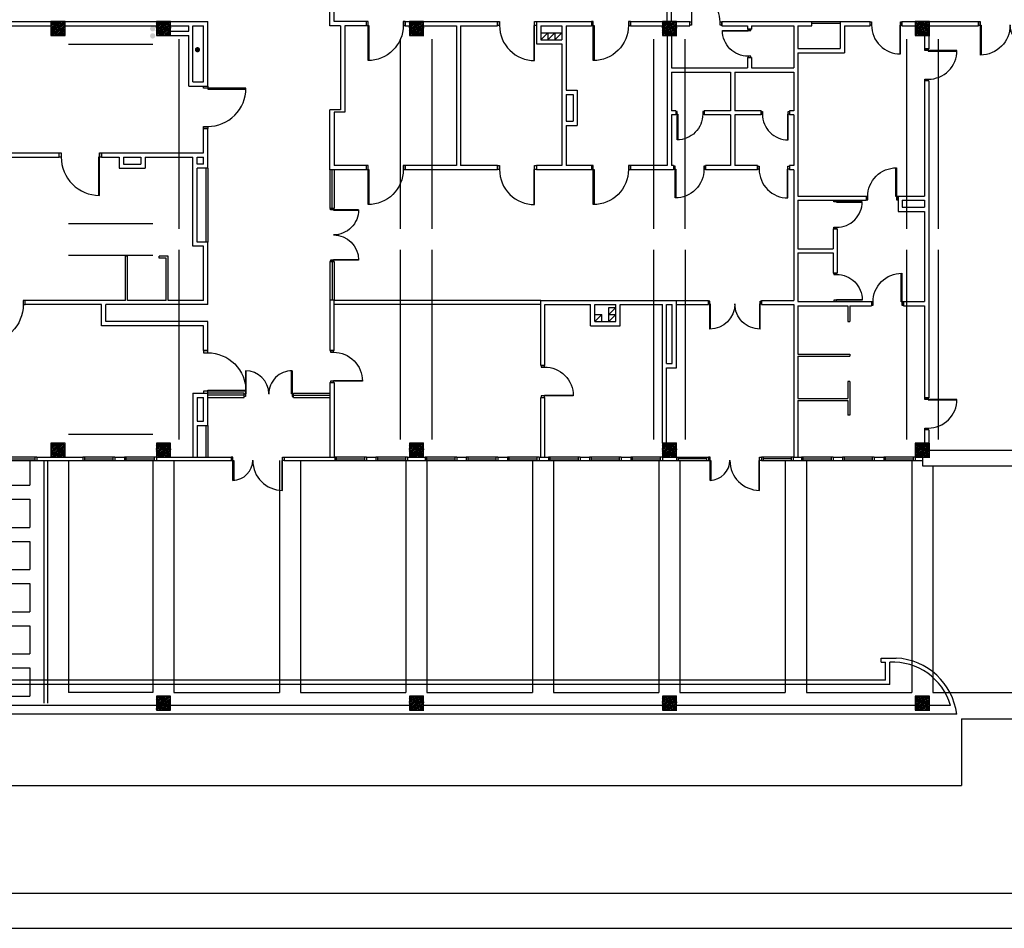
# Model space of a CAD drawing. Header units: millimetres. Extents: x 44889 to 52866, y -11417 to -4315.
# Tile 32 of 74: x 48862 to 50263, y -11417 to -10124. Entities that reach past the tile are written whole.
import ezdxf

# ---------------------------------------------------------------- set-up
doc = ezdxf.new("R2010")
doc.units = ezdxf.units.MM
for name, color, linetype in [('ARLES_ramka_wew', 10, 'Continuous'), ('ARLES_ramka_zew', 9, 'Continuous'), ('Podkład', 9, 'Continuous')]:
    doc.layers.add(name, color=color, linetype=linetype)
pattern_1 = [(45, (40292.793, -11388.0515), (0.841899, 3.08696304), [3.96875, -0.79375, 0, -0.79375])]

# ---------------------------------------------------------------- blocks, each defined once
blk = doc.blocks.new('drzwi1.2')
at = {"layer": 'Podkład'}
for p, q in [((14551.1, 6563), (14551.1, 6568.4)), ((14551.1, 6568.4), (14560.5, 6568.4)), ((14645.5, 6563), (14551.1, 6563)), ((14560.5, 6568.4), (14560.5, 6561.1)), ((14560.5, 6561.1), (14645.5, 6561.1)), ((14617.1, 6422.4), (14551.1, 6422.4)), ((14551.1, 6417.4), (14560.5, 6417.4)), ((14560.5, 6424.7), (14617, 6424.7)), ((14560.5, 6417.4), (14560.5, 6424.7))]:
    blk.add_line(p, q, dxfattribs=at)
for centre, radius, start, end in [((14560.5, 6563.7), 85, 270, 359.5423), ((14559, 6420.6), 58.1, 1.7987, 89.98)]:
    blk.add_arc(centre, radius, start, end, dxfattribs=at)
blk = doc.blocks.new('34TY')
at = {"layer": 'Podkład'}
blk.add_line((95.2, -109.5), (98.6, -113.1), dxfattribs=at)
at = {"layer": 'Podkład', "xscale": 0.9933774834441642, "yscale": 0.9933774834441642, "zscale": 0.9933774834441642, "rotation": 42.87014679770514}
blk.add_blockref('drzwi1.2', (-6158.1, -14619.4), dxfattribs=at)
blk = doc.blocks.new('d160')
at = {"layer": 'Podkład'}
for p, q in [((4.2, 80), (4.2, -4.2)), ((5.9, 4.2), (5.9, 80)), ((154.1, 4.2), (154.1, 80)), ((155.8, 80), (155.8, -4.2)), ((0, -4.2), (0, 4.2)), ((0, 4.2), (5.9, 4.2)), ((160, 4.2), (154.1, 4.2)), ((160, -4.2), (160, 4.2)), ((4.2, -4.2), (0, -4.2)), ((155.8, -4.2), (160, -4.2))]:
    blk.add_line(p, q, dxfattribs=at)
for centre, start, end in [((4.2, 4.2), 0, 90), ((155.8, 4.2), 89.9848, 180.0152)]:
    blk.add_arc(centre, 75.8, start, end, dxfattribs=at)

msp = doc.modelspace()

# ---------------------------------------------------------------- hatches: boundary and pattern name
at = {"layer": 'Podkład'}
h = msp.add_hatch(dxfattribs=at)
h.set_pattern_fill('ANSI36', color=256, scale=0.5, style=0)
h.set_pattern_definition([(45, (40457.793, -11388.0515), (0.841899, 3.08696304), [3.96875, -0.79375, 0, -0.79375])])
h.paths.add_polyline_path([(48916.02, -10126.13), (48906.02, -10126.13), (48906.02, -10136.13), (48916.02, -10136.13)])
h.paths.add_polyline_path([(48926.02, -10126.13), (48916.02, -10126.13), (48916.02, -10136.13), (48926.02, -10136.13)])
h.paths.add_polyline_path([(48926.02, -10136.13), (48916.02, -10136.13), (48916.02, -10146.13), (48926.02, -10146.13)])
h.paths.add_polyline_path([(48916.02, -10136.13), (48906.02, -10136.13), (48906.02, -10146.13), (48916.02, -10146.13)])
h = msp.add_hatch(dxfattribs=at)
h.set_pattern_fill('ANSI36', color=256, scale=0.5, style=0)
h.set_pattern_definition([(45, (48236.0807, -10146.1265), (0.841899, 3.086963), [3.96875, -0.79375, 0, -0.79375])])
h.paths.add_polyline_path([(49076.02, -10146.13), (49076.02, -10126.13), (49056.02, -10126.13), (49056.02, -10146.13)])
h = msp.add_hatch(dxfattribs=at)
h.set_pattern_fill('ANSI36', color=256, scale=0.5, style=0)
h.set_pattern_definition([(45, (48596.0807, -10146.1265), (0.841899, 3.086963), [3.96875, -0.79375, 0, -0.79375])])
h.paths.add_polyline_path([(49436.02, -10146.13), (49436.02, -10126.13), (49416.02, -10126.13), (49416.02, -10146.13)])
h = msp.add_hatch(dxfattribs=at)
h.set_pattern_fill('ANSI36', color=256, scale=0.5, style=0)
h.set_pattern_definition([(45, (48956.0807, -10146.1265), (0.841899, 3.086963), [3.96875, -0.79375, 0, -0.79375])])
h.paths.add_polyline_path([(49796.02, -10146.13), (49796.02, -10126.13), (49776.02, -10126.13), (49776.02, -10146.13)])
h = msp.add_hatch(dxfattribs=at)
h.set_pattern_fill('ANSI36', color=256, scale=0.5, style=0)
h.set_pattern_definition([(45, (49316.0807, -10146.1265), (0.841899, 3.086963), [3.96875, -0.79375, 0, -0.79375])])
h.paths.add_polyline_path([(50156.02, -10146.13), (50156.02, -10126.13), (50136.02, -10126.13), (50136.02, -10146.13)])
h = msp.add_hatch(color=256, dxfattribs=at)
h.paths.add_polyline_path([(49054.51, -10136.51, 1), (49047.01, -10136.51, 1)])
h.paths.add_polyline_path([(49054.51, -10146.73, 1), (49047.01, -10146.73, 1)])
msp.add_hatch(color=256, dxfattribs=at).paths.add_polyline_path([(49118.26, -10166.32, 1), (49110.76, -10166.32, 1)])
h = msp.add_hatch(dxfattribs=at)
h.set_pattern_fill('ANSI36', color=256, scale=0.5, style=0)
h.set_pattern_definition(pattern_1)
h.paths.add_polyline_path([(48926.02, -10746.13), (48926.02, -10726.13), (48906.02, -10726.13), (48906.02, -10746.13)])
h = msp.add_hatch(dxfattribs=at)
h.set_pattern_fill('ANSI36', color=256, scale=0.5, style=0)
h.set_pattern_definition([(45, (48236.0807, -10746.1265), (0.841899, 3.086963), [3.96875, -0.79375, 0, -0.79375])])
h.paths.add_polyline_path([(49076.02, -10746.13), (49076.02, -10726.13), (49056.02, -10726.13), (49056.02, -10746.13)])
h = msp.add_hatch(dxfattribs=at)
h.set_pattern_fill('ANSI36', color=256, scale=0.5, style=0)
h.set_pattern_definition([(45, (48596.0807, -10746.1265), (0.841899, 3.086963), [3.96875, -0.79375, 0, -0.79375])])
h.paths.add_polyline_path([(49436.02, -10746.13), (49436.02, -10726.13), (49416.02, -10726.13), (49416.02, -10746.13)])
h = msp.add_hatch(dxfattribs=at)
h.set_pattern_fill('ANSI36', color=256, scale=0.5, style=0)
h.set_pattern_definition([(45, (48956.0807, -10746.1265), (0.841899, 3.086963), [3.96875, -0.79375, 0, -0.79375])])
h.paths.add_polyline_path([(49796.02, -10746.13), (49796.02, -10726.13), (49776.02, -10726.13), (49776.02, -10746.13)])
h = msp.add_hatch(dxfattribs=at)
h.set_pattern_fill('ANSI36', color=256, scale=0.5, style=0)
h.set_pattern_definition([(45, (49316.0807, -10746.1265), (0.841899, 3.086963), [3.96875, -0.79375, 0, -0.79375])])
h.paths.add_polyline_path([(50156.02, -10746.13), (50156.02, -10726.13), (50136.02, -10726.13), (50136.02, -10746.13)])
h = msp.add_hatch(dxfattribs=at)
h.set_pattern_fill('ANSI36', color=256, scale=0.5, style=0)
h.set_pattern_definition(pattern_1)
h.paths.add_polyline_path([(49076.02, -11106.13), (49076.02, -11086.13), (49056.02, -11086.13), (49056.02, -11106.13)])
h = msp.add_hatch(dxfattribs=at)
h.set_pattern_fill('ANSI36', color=256, scale=0.5, style=0)
h.set_pattern_definition([(45, (48596.0807, -11106.1265), (0.841899, 3.086963), [3.96875, -0.79375, 0, -0.79375])])
h.paths.add_polyline_path([(49436.02, -11106.13), (49436.02, -11086.13), (49416.02, -11086.13), (49416.02, -11106.13)])
h = msp.add_hatch(dxfattribs=at)
h.set_pattern_fill('ANSI36', color=256, scale=0.5, style=0)
h.set_pattern_definition([(45, (48956.0807, -11106.1265), (0.841899, 3.086963), [3.96875, -0.79375, 0, -0.79375])])
h.paths.add_polyline_path([(49796.02, -11106.13), (49796.02, -11086.13), (49776.02, -11086.13), (49776.02, -11106.13)])
h = msp.add_hatch(dxfattribs=at)
h.set_pattern_fill('ANSI36', color=256, scale=0.5, style=0)
h.set_pattern_definition([(45, (49316.0807, -11106.1265), (0.841899, 3.086963), [3.96875, -0.79375, 0, -0.79375])])
h.paths.add_polyline_path([(50156.02, -11106.13), (50156.02, -11086.13), (50136.02, -11086.13), (50136.02, -11106.13)])

# ---------------------------------------------------------------- linework, layer by layer
at = {"layer": 'ARLES_ramka_wew', "linetype": 'Continuous'}
msp.add_lwpolyline([(52815.71, -4365.45), (44938.58, -4365.45), (44938.58, -8496.66), (45088.58, -8496.66), (45088.58, -11366.66), (52815.71, -11366.66)], close=True, dxfattribs=at)
at = {"layer": 'ARLES_ramka_zew'}
msp.add_lwpolyline([(44888.58, -11416.66), (52865.71, -11416.66), (52865.71, -4315.45), (44888.58, -4315.45)], close=True, dxfattribs=at)
at = {"layer": 'Podkład', "ltscale": 0.5}
for p, q in [((49303.02, -10132.13), (49303.02, -10083.13)), ((49309.02, -10126.13), (49309.02, -10083.13)), ((49783.02, -10126.13), (49783.02, -10089.63)), ((49789.02, -10126.13), (49789.02, -10089.63)), ((48761.02, -10126.13), (48906.02, -10126.13)), ((48926.02, -10126.13), (49056.02, -10126.13)), ((49076.02, -10126.13), (49129.02, -10126.13)), ((49129.02, -10218.13), (49129.02, -10126.13)), ((49354.52, -10126.13), (49309.02, -10126.13)), ((49354.52, -10126.13), (49354.52, -10132.13)), ((49410.02, -10126.13), (49416.02, -10126.13)), ((49410.02, -10126.13), (49410.02, -10132.13)), ((49436.02, -10126.13), (49541.52, -10126.13)), ((49541.52, -10126.13), (49541.52, -10132.13)), ((49597.02, -10126.13), (49597.02, -10158.13)), ((49597.02, -10126.13), (49675.02, -10126.13)), ((49675.02, -10126.13), (49675.02, -10132.13)), ((49730.52, -10126.13), (49730.52, -10132.13)), ((49730.52, -10126.13), (49776.02, -10126.13)), ((49796.02, -10126.13), (49815.02, -10126.13)), ((49815.02, -10132.13), (49815.02, -10126.13)), ((49860.52, -10132.13), (49860.52, -10126.13)), ((49860.52, -10126.13), (49988.53, -10126.13)), ((49988.53, -10132.13), (49988.53, -10126.13)), ((50029.02, -10126.13), (50029.02, -10164.63)), ((50029.02, -10126.13), (50071.52, -10126.13)), ((50071.52, -10132.13), (50071.52, -10126.13)), ((50117.02, -10132.13), (50117.02, -10126.13)), ((50117.02, -10126.13), (50136.02, -10126.13)), ((50156.02, -10126.13), (50226.02, -10126.13)), ((50226.02, -10132.13), (50226.02, -10126.13)), ((48784.02, -10132.13), (48906.02, -10132.13)), ((48926.02, -10132.13), (49056.02, -10132.13)), ((49076.02, -10132.13), (49102.02, -10132.13)), ((49076.02, -10140.13), (49102.02, -10140.13)), ((49102.02, -10140.13), (49102.02, -10132.13)), ((49108.02, -10212.13), (49108.02, -10132.13)), ((49108.02, -10132.13), (49123.02, -10132.13)), ((49123.02, -10212.13), (49123.02, -10132.13)), ((49318.02, -10132.13), (49303.02, -10132.13)), ((49318.02, -10132.13), (49318.02, -10252.13)), ((49354.52, -10132.13), (49324.02, -10132.13)), ((49324.02, -10132.13), (49324.02, -10255.13)), ((49410.02, -10132.13), (49416.02, -10132.13)), ((49436.02, -10132.13), (49483.02, -10132.13)), ((49483.02, -10132.13), (49483.02, -10331.13)), ((49489.02, -10132.13), (49489.02, -10331.13)), ((49489.02, -10132.13), (49541.52, -10132.13)), ((49603.02, -10132.13), (49603.02, -10152.13)), ((49603.02, -10132.13), (49633.02, -10132.13)), ((49633.02, -10132.13), (49633.02, -10152.13)), ((49639.02, -10132.13), (49639.02, -10224.13)), ((49639.02, -10132.13), (49675.02, -10132.13)), ((49730.52, -10132.13), (49776.02, -10132.13)), ((49796.02, -10132.13), (49815.02, -10132.13)), ((49860.52, -10132.13), (49897.02, -10132.13)), ((49897.02, -10132.13), (49897.02, -10137.13)), ((49897.02, -10137.13), (49903.02, -10137.13)), ((49903.02, -10132.13), (49903.02, -10137.13)), ((49903.02, -10132.13), (49963.02, -10132.13)), ((49963.02, -10132.13), (49963.02, -10192.13)), ((49969.02, -10132.13), (49969.02, -10164.63)), ((49969.02, -10132.13), (49988.53, -10132.13)), ((50035.02, -10132.13), (50035.02, -10170.63)), ((50035.02, -10132.13), (50071.52, -10132.13)), ((50117.02, -10132.13), (50136.02, -10132.13)), ((50156.02, -10132.13), (50226.02, -10132.13)), ((49076.02, -10146.13), (49102.02, -10146.13)), ((49088.52, -10421.13), (49088.52, -10151.13)), ((49102.02, -10218.13), (49102.02, -10146.13)), ((49403.52, -10421.13), (49403.52, -10151.13)), ((49448.52, -10421.13), (49448.52, -10151.13)), ((49597.02, -10158.13), (49633.02, -10158.13)), ((49603.02, -10152.13), (49633.02, -10152.13)), ((49633.02, -10158.13), (49633.02, -10331.13)), ((49763.52, -10151.13), (49763.52, -10421.13)), ((49783.02, -10146.13), (49783.02, -10331.13)), ((49789.02, -10146.13), (49789.02, -10192.13)), ((49808.52, -10421.13), (49808.52, -10151.13)), ((50123.52, -10151.13), (50123.52, -10421.13)), ((50149.02, -10146.13), (50149.02, -10165.13)), ((50155.02, -10146.13), (50155.02, -10165.13)), ((50168.52, -10151.13), (50168.52, -10421.13)), ((48931.02, -10158.63), (49051.02, -10158.63)), ((49969.02, -10164.63), (50029.02, -10164.63)), ((49969.02, -10170.63), (50035.02, -10170.63)), ((49969.02, -10170.63), (49969.02, -10374.63)), ((50155.02, -10165.13), (50149.02, -10165.13)), ((49897.02, -10177.63), (49903.02, -10177.63)), ((49897.02, -10177.63), (49897.02, -10192.13)), ((49903.02, -10177.63), (49903.02, -10192.13)), ((49789.02, -10192.13), (49897.02, -10192.13)), ((49789.02, -10198.13), (49873.02, -10198.13)), ((49789.02, -10198.13), (49789.02, -10253.13)), ((49873.02, -10198.13), (49873.02, -10253.13)), ((49879.02, -10198.13), (49879.02, -10253.13)), ((49879.02, -10198.13), (49963.02, -10198.13)), ((49903.02, -10192.13), (49963.02, -10192.13)), ((49963.02, -10198.13), (49963.02, -10253.13)), ((49108.02, -10212.13), (49123.02, -10212.13)), ((50155.02, -10210.63), (50149.02, -10210.63)), ((50149.02, -10210.63), (50149.02, -10374.63)), ((50155.02, -10210.63), (50155.02, -10661.63)), ((49102.02, -10218.13), (49129.02, -10218.13)), ((49639.02, -10224.13), (49655.02, -10224.13)), ((49655.02, -10224.13), (49655.02, -10274.13)), ((49639.02, -10230.13), (49649.02, -10230.13)), ((49639.02, -10230.13), (49639.02, -10268.13)), ((49649.02, -10230.13), (49649.02, -10268.13)), ((49318.02, -10252.13), (49303.02, -10252.13)), ((49303.02, -10337.13), (49303.02, -10252.13)), ((49309.02, -10255.13), (49309.02, -10331.13)), ((49324.02, -10255.13), (49309.02, -10255.13)), ((49795.02, -10253.13), (49789.02, -10253.13)), ((49795.02, -10253.13), (49795.02, -10259.13)), ((49873.02, -10253.13), (49835.52, -10253.13)), ((49835.52, -10253.13), (49835.52, -10259.13)), ((49916.52, -10253.13), (49879.02, -10253.13)), ((49916.52, -10253.13), (49916.52, -10259.13)), ((49963.02, -10253.13), (49957.02, -10253.13)), ((49957.02, -10253.13), (49957.02, -10259.13)), ((49639.02, -10268.13), (49649.02, -10268.13)), ((49795.02, -10259.13), (49789.02, -10259.13)), ((49789.02, -10259.13), (49789.02, -10331.13)), ((49873.02, -10259.13), (49835.52, -10259.13)), ((49873.02, -10259.13), (49873.02, -10331.13)), ((49879.02, -10259.13), (49879.02, -10331.13)), ((49916.52, -10259.13), (49879.02, -10259.13)), ((49963.02, -10259.13), (49957.02, -10259.13)), ((49963.02, -10259.13), (49963.02, -10331.13)), ((49123.02, -10313.13), (49123.02, -10278.63)), ((49123.02, -10278.63), (49129.02, -10278.63)), ((49129.02, -10335.13), (49129.02, -10278.63)), ((49639.02, -10274.13), (49655.02, -10274.13)), ((49639.02, -10274.13), (49639.02, -10331.13)), ((48784.02, -10313.13), (48917.52, -10313.13)), ((48784.02, -10319.13), (48917.52, -10319.13)), ((48917.52, -10319.13), (48917.52, -10313.13)), ((48978.02, -10319.13), (48978.02, -10313.13)), ((48978.02, -10313.13), (49123.02, -10313.13)), ((48978.02, -10319.13), (49003.02, -10319.13)), ((49003.02, -10319.13), (49003.02, -10335.13)), ((49009.02, -10319.13), (49009.02, -10329.13)), ((49009.02, -10319.13), (49034.02, -10319.13)), ((49034.02, -10319.13), (49034.02, -10329.13)), ((49040.02, -10319.13), (49040.02, -10335.13)), ((49040.02, -10319.13), (49108.02, -10319.13)), ((49108.02, -10446.13), (49108.02, -10319.13)), ((49114.02, -10329.13), (49114.02, -10319.13)), ((49114.02, -10319.13), (49123.02, -10319.13)), ((49123.02, -10329.13), (49123.02, -10319.13)), ((49003.02, -10335.13), (49040.02, -10335.13)), ((49009.02, -10329.13), (49034.02, -10329.13)), ((49123.02, -10329.13), (49114.02, -10329.13)), ((49129.02, -10335.13), (49114.02, -10335.13)), ((49114.02, -10440.13), (49114.02, -10335.13)), ((49354.52, -10337.13), (49303.02, -10337.13)), ((49354.52, -10331.13), (49309.02, -10331.13)), ((49354.52, -10331.13), (49354.52, -10337.13)), ((49483.02, -10331.13), (49410.02, -10331.13)), ((49410.02, -10331.13), (49410.02, -10337.13)), ((49541.52, -10337.13), (49410.02, -10337.13)), ((49541.52, -10331.13), (49489.02, -10331.13)), ((49541.52, -10331.13), (49541.52, -10337.13)), ((49633.02, -10331.13), (49597.02, -10331.13)), ((49597.02, -10331.13), (49597.02, -10337.13)), ((49675.02, -10337.13), (49597.02, -10337.13)), ((49675.02, -10331.13), (49639.02, -10331.13)), ((49675.02, -10331.13), (49675.02, -10337.13)), ((49730.52, -10331.13), (49730.52, -10337.13)), ((49783.02, -10331.13), (49730.52, -10331.13)), ((49792.02, -10337.13), (49730.52, -10337.13)), ((49792.02, -10331.13), (49789.02, -10331.13)), ((49792.02, -10331.13), (49792.02, -10337.13)), ((49837.52, -10331.13), (49837.52, -10337.13)), ((49873.02, -10331.13), (49837.52, -10331.13)), ((49911.52, -10337.13), (49837.52, -10337.13)), ((49911.52, -10331.13), (49879.02, -10331.13)), ((49911.52, -10331.13), (49911.52, -10337.13)), ((49963.02, -10331.13), (49957.02, -10331.13)), ((49957.02, -10331.13), (49957.02, -10337.13)), ((49963.02, -10337.13), (49957.02, -10337.13)), ((49963.02, -10337.13), (49963.02, -10523.13)), ((49969.02, -10374.63), (50066.02, -10374.63)), ((49969.02, -10380.63), (50066.02, -10380.63)), ((49969.02, -10380.63), (49969.02, -10449.63)), ((50066.02, -10374.63), (50066.02, -10380.63)), ((50111.52, -10374.63), (50111.52, -10396.63)), ((50111.52, -10374.63), (50149.02, -10374.63)), ((50117.52, -10380.63), (50117.52, -10390.63)), ((50117.52, -10380.63), (50149.02, -10380.63)), ((50149.02, -10380.63), (50149.02, -10390.63)), ((50117.52, -10390.63), (50149.02, -10390.63)), ((50111.52, -10396.63), (50149.02, -10396.63)), ((50149.02, -10396.63), (50149.02, -10524.63)), ((48931.02, -10413.63), (49051.02, -10413.63)), ((50019.02, -10421.13), (50025.02, -10421.13)), ((50019.02, -10421.13), (50019.02, -10449.63)), ((50025.02, -10421.13), (50025.02, -10484.13)), ((49088.52, -10721.13), (49088.52, -10451.13)), ((49123.02, -10446.13), (49108.02, -10446.13)), ((49129.02, -10440.13), (49114.02, -10440.13)), ((49123.02, -10523.13), (49123.02, -10446.13)), ((49129.02, -10529.13), (49129.02, -10440.13)), ((49403.52, -10721.13), (49403.52, -10451.13)), ((49448.52, -10721.13), (49448.52, -10451.13)), ((49763.52, -10451.13), (49763.52, -10721.13)), ((49808.52, -10451.13), (49808.52, -10721.13)), ((49969.02, -10449.63), (50019.02, -10449.63)), ((50123.52, -10451.13), (50123.52, -10721.13)), ((50168.52, -10451.13), (50168.52, -10721.13)), ((48931.02, -10458.63), (49051.02, -10458.63)), ((49012.02, -10523.13), (49012.02, -10460.13)), ((49015.02, -10460.13), (49012.02, -10460.13)), ((49015.02, -10523.13), (49015.02, -10460.13)), ((49073.02, -10460.13), (49060.02, -10460.13)), ((49060.02, -10463.13), (49060.02, -10460.13)), ((49070.02, -10463.13), (49060.02, -10463.13)), ((49070.02, -10523.13), (49070.02, -10463.13)), ((49073.02, -10523.13), (49073.02, -10460.13)), ((49969.02, -10455.63), (50019.02, -10455.63)), ((49969.02, -10455.63), (49969.02, -10524.63)), ((50019.02, -10455.63), (50019.02, -10484.13)), ((50019.02, -10484.13), (50025.02, -10484.13)), ((48869.52, -10529.13), (48869.52, -10523.13)), ((49012.02, -10523.13), (48869.52, -10523.13)), ((48978.02, -10529.13), (48869.52, -10529.13)), ((48978.02, -10559.13), (48978.02, -10529.13)), ((49129.02, -10529.13), (48984.02, -10529.13)), ((48984.02, -10553.13), (48984.02, -10529.13)), ((49070.02, -10523.13), (49015.02, -10523.13)), ((49123.02, -10523.13), (49073.02, -10523.13)), ((49309.02, -10522.63), (49303.02, -10522.63)), ((49303.02, -10522.63), (49303.02, -10594.63)), ((49309.02, -10594.63), (49309.02, -10522.63)), ((49603.02, -10523.13), (49796.02, -10523.13)), ((49603.02, -10615.63), (49603.02, -10523.13)), ((49609.02, -10529.13), (49674.02, -10529.13)), ((49609.02, -10615.63), (49609.02, -10529.13)), ((49674.02, -10559.13), (49674.02, -10529.13)), ((49680.02, -10553.13), (49680.02, -10529.13)), ((49680.02, -10529.13), (49710.02, -10529.13)), ((49710.02, -10553.13), (49710.02, -10529.13)), ((49716.02, -10559.13), (49716.02, -10529.13)), ((49716.02, -10529.13), (49776.02, -10529.13)), ((49776.02, -10726.13), (49776.02, -10529.13)), ((49782.02, -10613.13), (49782.02, -10529.13)), ((49782.02, -10529.13), (49790.02, -10529.13)), ((49790.02, -10613.13), (49790.02, -10529.13)), ((49796.02, -10619.13), (49796.02, -10523.13)), ((49796.02, -10523.13), (49841.52, -10523.13)), ((49796.02, -10529.13), (49841.52, -10529.13)), ((49841.52, -10529.13), (49841.52, -10523.13)), ((49917.02, -10529.13), (49917.02, -10523.13)), ((49917.02, -10523.13), (49963.02, -10523.13)), ((49917.02, -10529.13), (49963.02, -10529.13)), ((49963.02, -10529.13), (49963.02, -10746.13)), ((49969.02, -10524.63), (50073.52, -10524.63)), ((49969.02, -10530.63), (50040.02, -10530.63)), ((49969.02, -10530.63), (49969.02, -10599.63)), ((50040.02, -10530.63), (50040.02, -10553.13)), ((50043.02, -10530.63), (50043.02, -10553.13)), ((50043.02, -10530.63), (50073.52, -10530.63)), ((50073.52, -10524.63), (50073.52, -10530.63)), ((50119.02, -10524.63), (50119.02, -10530.63)), ((50119.02, -10524.63), (50149.02, -10524.63)), ((50119.02, -10530.63), (50149.02, -10530.63)), ((50149.02, -10530.63), (50149.02, -10661.63)), ((49123.02, -10559.13), (48978.02, -10559.13)), ((49129.02, -10553.13), (48984.02, -10553.13)), ((49123.02, -10594.63), (49123.02, -10559.13)), ((49129.02, -10594.63), (49129.02, -10553.13)), ((49674.02, -10559.13), (49716.02, -10559.13)), ((49680.02, -10553.13), (49710.02, -10553.13)), ((50040.02, -10553.13), (50043.02, -10553.13)), ((49123.02, -10594.63), (49129.02, -10594.63)), ((49303.02, -10594.63), (49309.02, -10594.63)), ((49969.02, -10599.63), (50043.02, -10599.63)), ((49969.02, -10602.63), (50043.02, -10602.63)), ((49969.02, -10602.63), (49969.02, -10662.63)), ((50043.02, -10599.63), (50043.02, -10602.63)), ((49603.02, -10615.63), (49609.02, -10615.63)), ((49782.02, -10613.13), (49790.02, -10613.13)), ((49782.02, -10726.13), (49782.02, -10619.13)), ((49782.02, -10619.13), (49796.02, -10619.13)), ((49303.02, -10640.13), (49309.02, -10640.13)), ((49303.02, -10640.13), (49303.02, -10661.13)), ((49309.02, -10640.13), (49309.02, -10746.13)), ((50043.02, -10638.63), (50040.02, -10638.63)), ((50040.02, -10638.63), (50040.02, -10662.63)), ((50043.02, -10638.63), (50043.02, -10686.63)), ((49108.02, -10655.13), (49108.02, -10746.13)), ((49108.02, -10655.13), (49129.02, -10655.13)), ((49114.02, -10661.13), (49123.02, -10661.13)), ((49114.02, -10661.13), (49114.02, -10695.13)), ((49123.02, -10695.13), (49123.02, -10661.13)), ((49129.02, -10701.13), (49129.02, -10655.13)), ((49303.02, -10661.13), (49303.02, -10746.13)), ((49603.02, -10746.13), (49603.02, -10661.13)), ((49603.02, -10661.13), (49609.02, -10661.13)), ((49609.02, -10746.13), (49609.02, -10661.13)), ((50155.02, -10661.63), (50149.02, -10661.63)), ((49969.02, -10662.63), (50040.02, -10662.63)), ((49969.02, -10665.63), (50040.02, -10665.63)), ((49969.02, -10665.63), (49969.02, -10746.13)), ((50040.02, -10665.63), (50040.02, -10686.63)), ((50043.02, -10686.63), (50040.02, -10686.63)), ((49114.02, -10695.13), (49123.02, -10695.13)), ((49114.02, -10701.13), (49129.02, -10701.13)), ((49114.02, -10701.13), (49114.02, -10746.13)), ((48931.02, -10713.63), (49051.02, -10713.63)), ((50155.02, -10707.13), (50149.02, -10707.13)), ((50149.02, -10707.13), (50149.02, -10726.13)), ((50155.02, -10707.13), (50155.02, -10726.13)), ((48886.02, -10746.13), (48886.02, -10751.13)), ((48886.02, -10746.13), (48906.02, -10746.13)), ((48926.02, -10746.13), (48951.52, -10746.13)), ((48951.52, -10746.13), (48951.52, -10751.13)), ((48997.02, -10746.13), (48997.02, -10751.13)), ((48997.02, -10746.13), (49010.52, -10746.13)), ((49010.52, -10746.13), (49010.52, -10751.13)), ((49056.02, -10746.13), (49162.52, -10746.13)), ((49056.02, -10746.13), (49056.02, -10751.13)), ((49162.52, -10746.13), (49162.52, -10751.13)), ((49238.02, -10746.13), (49238.02, -10751.13)), ((49238.02, -10746.13), (49310.02, -10746.13)), ((49310.02, -10746.13), (49310.02, -10751.13)), ((49355.02, -10746.13), (49355.02, -10751.13)), ((49355.02, -10746.13), (49368.52, -10746.13)), ((49368.52, -10746.13), (49368.52, -10751.13)), ((49413.52, -10746.13), (49413.52, -10751.13)), ((49413.52, -10746.13), (49416.02, -10746.13)), ((49436.02, -10746.13), (49438.52, -10746.13)), ((49438.52, -10746.13), (49438.52, -10751.13)), ((49483.52, -10746.13), (49483.52, -10751.13)), ((49483.52, -10746.13), (49497.02, -10746.13)), ((49497.02, -10746.13), (49497.02, -10751.13)), ((49542.02, -10746.13), (49542.02, -10751.13)), ((49542.02, -10746.13), (49555.52, -10746.13)), ((49555.52, -10746.13), (49555.52, -10751.13)), ((49600.52, -10746.13), (49600.52, -10751.13)), ((49600.52, -10746.13), (49614.02, -10746.13)), ((49614.02, -10746.13), (49614.02, -10751.13)), ((49659.02, -10746.13), (49659.02, -10751.13)), ((49659.02, -10746.13), (49672.52, -10746.13)), ((49672.52, -10746.13), (49672.52, -10751.13)), ((49717.52, -10746.13), (49717.52, -10751.13)), ((49717.52, -10746.13), (49731.02, -10746.13)), ((49731.02, -10746.13), (49731.02, -10751.13)), ((49776.02, -10746.13), (49776.02, -10751.13)), ((49796.02, -10746.13), (49796.02, -10751.13)), ((49841.52, -10746.13), (49841.52, -10751.13)), ((49962.02, -10746.13), (49974.02, -10746.13)), ((49962.02, -10746.13), (49962.02, -10751.13)), ((49974.02, -10746.13), (49974.02, -10751.13)), ((50019.02, -10746.13), (50019.02, -10751.13)), ((50019.02, -10746.13), (50032.52, -10746.13)), ((50032.52, -10746.13), (50032.52, -10751.13)), ((50077.52, -10746.13), (50077.52, -10751.13)), ((50077.52, -10746.13), (50091.02, -10746.13)), ((50091.02, -10746.13), (50091.02, -10751.13)), ((50136.02, -10746.13), (50136.02, -10751.13)), ((50146.02, -10746.13), (50146.02, -10758.63)), ((50156.02, -10736.13), (50496.02, -10736.13)), ((48876.02, -10751.13), (48876.02, -10786.13)), ((48886.02, -10751.13), (48951.52, -10751.13)), ((48896.02, -10751.13), (48896.02, -11096.13)), ((48901.02, -10751.13), (48901.02, -11096.13)), ((48931.02, -10751.13), (48931.02, -11081.13)), ((48997.02, -10751.13), (49010.52, -10751.13)), ((49051.02, -10751.13), (49051.02, -11081.13)), ((49056.02, -10751.13), (49162.52, -10751.13)), ((49081.02, -10751.13), (49081.02, -11081.13)), ((49231.02, -10751.13), (49231.02, -11081.13)), ((49238.02, -10751.13), (49310.02, -10751.13)), ((49261.02, -10751.13), (49261.02, -11081.13)), ((49355.02, -10751.13), (49368.52, -10751.13)), ((49411.02, -10751.13), (49411.02, -11081.13)), ((49413.52, -10751.13), (49438.52, -10751.13)), ((49441.02, -10751.13), (49441.02, -11081.13)), ((49483.52, -10751.13), (49497.02, -10751.13)), ((49542.02, -10751.13), (49555.52, -10751.13)), ((49591.02, -10751.13), (49591.02, -11081.13)), ((49600.52, -10751.13), (49614.02, -10751.13)), ((49621.02, -10751.13), (49621.02, -11081.13)), ((49659.02, -10751.13), (49672.52, -10751.13)), ((49717.52, -10751.13), (49731.02, -10751.13)), ((49771.02, -10751.13), (49771.02, -11081.13)), ((49776.02, -10751.13), (49796.02, -10751.13)), ((49801.02, -10751.13), (49801.02, -11081.13)), ((49951.02, -10751.13), (49951.02, -11081.13)), ((49962.02, -10751.13), (49974.02, -10751.13)), ((49981.02, -10751.13), (49981.02, -11081.13)), ((50019.02, -10751.13), (50032.52, -10751.13)), ((50077.52, -10751.13), (50091.02, -10751.13)), ((50131.02, -10751.13), (50131.02, -11081.13)), ((50136.02, -10751.13), (50146.02, -10751.13)), ((50146.02, -10758.63), (50555.02, -10758.63)), ((50161.02, -10758.63), (50161.02, -11081.13)), ((48761.02, -10786.13), (48876.02, -10786.13)), ((48761.02, -10806.13), (48876.02, -10806.13)), ((48876.02, -10806.13), (48876.02, -10846.13)), ((48761.02, -10846.13), (48876.02, -10846.13)), ((48761.02, -10866.13), (48876.02, -10866.13)), ((48876.02, -10866.13), (48876.02, -10906.13)), ((48761.02, -10906.13), (48876.02, -10906.13)), ((48761.02, -10926.13), (48876.02, -10926.13)), ((48876.02, -10926.13), (48876.02, -10966.13)), ((48761.02, -10966.13), (48876.02, -10966.13)), ((48761.02, -10986.13), (48876.02, -10986.13)), ((48876.02, -10986.13), (48876.02, -11026.13)), ((48761.02, -11026.13), (48876.02, -11026.13)), ((50087.52, -11038.13), (50087.52, -11032.13)), ((50087.52, -11032.13), (50108.82, -11032.13)), ((50087.52, -11038.13), (50093.52, -11038.13)), ((50093.52, -11063.63), (50093.52, -11038.13)), ((50099.52, -11069.63), (50099.52, -11038.13)), ((48761.02, -11046.13), (48876.02, -11046.13)), ((48876.02, -11046.13), (48876.02, -11086.13)), ((50093.52, -11063.63), (48353.52, -11063.63)), ((50099.52, -11069.63), (48347.52, -11069.63)), ((49051.02, -11081.13), (48931.02, -11081.13)), ((49081.02, -11081.13), (49231.02, -11081.13)), ((49261.02, -11081.13), (49411.02, -11081.13)), ((49441.02, -11081.13), (49591.02, -11081.13)), ((49621.02, -11081.13), (49771.02, -11081.13)), ((49801.02, -11081.13), (49951.02, -11081.13)), ((49981.02, -11081.13), (50131.02, -11081.13)), ((50161.02, -11081.13), (50311.02, -11081.13)), ((48761.02, -11086.13), (48876.02, -11086.13)), ((49056.02, -11099.63), (48761.02, -11099.63)), ((49416.02, -11099.63), (49076.02, -11099.63)), ((49776.02, -11099.63), (49436.02, -11099.63)), ((50136.02, -11099.63), (49796.02, -11099.63)), ((50186.22, -11099.63), (50156.02, -11099.63)), ((50194.92, -11112.13), (48252.11, -11112.13)), ((50201.87, -11118.63), (50808.52, -11118.63)), ((50201.87, -11118.63), (50201.87, -11213.63)), ((48701.16, -11213.63), (50201.87, -11213.63))]:
    msp.add_line(p, q, dxfattribs=at)
at = {"layer": 'Podkład'}
for p, q in [((49988.53, -10126.13), (50029.02, -10126.13)), ((49988.53, -10128.63), (50029.02, -10128.63)), ((49603.02, -10142.13), (49633.02, -10142.13)), ((49603.02, -10152.13), (49613.02, -10142.13)), ((49613.02, -10142.13), (49613.02, -10152.13)), ((49613.02, -10152.13), (49623.02, -10142.13)), ((49623.02, -10142.13), (49623.02, -10152.13)), ((49623.02, -10152.13), (49633.02, -10142.13)), ((49126.52, -10335.13), (49126.52, -10440.13)), ((49129.02, -10335.13), (49129.02, -10440.13)), ((49303.02, -10337.13), (49303.02, -10392.13)), ((49306.02, -10392.13), (49306.02, -10337.13)), ((49309.02, -10337.13), (49309.02, -10392.13)), ((49309.02, -10392.13), (49303.02, -10392.13)), ((49309.02, -10467.63), (49303.02, -10467.63)), ((49303.02, -10467.63), (49303.02, -10522.63)), ((49306.02, -10467.63), (49306.02, -10522.63)), ((49309.02, -10467.63), (49309.02, -10522.63)), ((49700.02, -10553.13), (49700.02, -10533.13)), ((49700.02, -10533.13), (49710.02, -10533.13)), ((49700.02, -10543.13), (49710.02, -10533.13)), ((49680.02, -10543.13), (49690.02, -10543.13)), ((49680.02, -10553.13), (49690.02, -10543.13)), ((49690.02, -10553.13), (49690.02, -10543.13)), ((49700.02, -10543.13), (49710.02, -10543.13)), ((49700.02, -10553.13), (49710.02, -10543.13)), ((49181.02, -10655.13), (49129.02, -10655.13)), ((49181.02, -10658.13), (49129.02, -10658.13)), ((49129.02, -10661.13), (49181.02, -10661.13)), ((49181.02, -10661.13), (49181.02, -10655.13)), ((49251.02, -10661.13), (49251.02, -10655.13)), ((49251.02, -10655.13), (49303.02, -10655.13)), ((49251.02, -10658.13), (49303.02, -10658.13)), ((49251.02, -10661.13), (49303.02, -10661.13)), ((49126.52, -10700.97), (49126.52, -10746.13)), ((49129.02, -10700.97), (49129.02, -10746.13)), ((48886.02, -10746.13), (48840.52, -10746.13)), ((48883.52, -10751.13), (48883.52, -10746.13)), ((48997.02, -10746.13), (48951.52, -10746.13)), ((48954.02, -10751.13), (48954.02, -10746.13)), ((48994.52, -10751.13), (48994.52, -10746.13)), ((49056.02, -10746.13), (49010.52, -10746.13)), ((49013.02, -10751.13), (49013.02, -10746.13)), ((49053.52, -10751.13), (49053.52, -10746.13)), ((49355.02, -10746.13), (49310.02, -10746.13)), ((49312.52, -10751.13), (49312.52, -10746.13)), ((49352.52, -10751.13), (49352.52, -10746.13)), ((49413.52, -10746.13), (49368.52, -10746.13)), ((49371.02, -10751.13), (49371.02, -10746.13)), ((49411.02, -10751.13), (49411.02, -10746.13)), ((49483.52, -10746.13), (49438.52, -10746.13)), ((49441.02, -10751.13), (49441.02, -10746.13)), ((49481.02, -10751.13), (49481.02, -10746.13)), ((49542.02, -10746.13), (49497.02, -10746.13)), ((49499.52, -10751.13), (49499.52, -10746.13)), ((49539.52, -10751.13), (49539.52, -10746.13)), ((49600.52, -10746.13), (49555.52, -10746.13)), ((49558.02, -10751.13), (49558.02, -10746.13)), ((49598.02, -10751.13), (49598.02, -10746.13)), ((49659.02, -10746.13), (49614.02, -10746.13)), ((49616.52, -10751.13), (49616.52, -10746.13)), ((49656.52, -10751.13), (49656.52, -10746.13)), ((49717.52, -10746.13), (49672.52, -10746.13)), ((49675.02, -10751.13), (49675.02, -10746.13)), ((49715.02, -10751.13), (49715.02, -10746.13)), ((49776.02, -10746.13), (49731.02, -10746.13)), ((49733.52, -10751.13), (49733.52, -10746.13)), ((49773.52, -10751.13), (49773.52, -10746.13)), ((49796.02, -10746.13), (49841.52, -10746.13)), ((49798.52, -10746.13), (49798.52, -10751.13)), ((49839.02, -10746.13), (49839.02, -10751.13)), ((49917.02, -10746.13), (49917.02, -10751.13)), ((49962.02, -10746.13), (49917.02, -10746.13)), ((49919.52, -10746.13), (49919.52, -10751.13)), ((49959.52, -10746.13), (49959.52, -10751.13)), ((50019.02, -10746.13), (49974.02, -10746.13)), ((49976.52, -10751.13), (49976.52, -10746.13)), ((50016.52, -10751.13), (50016.52, -10746.13)), ((50077.52, -10746.13), (50032.52, -10746.13)), ((50035.02, -10751.13), (50035.02, -10746.13)), ((50075.02, -10751.13), (50075.02, -10746.13)), ((50136.02, -10746.13), (50091.02, -10746.13)), ((50093.52, -10751.13), (50093.52, -10746.13)), ((50133.52, -10751.13), (50133.52, -10746.13)), ((48840.52, -10751.13), (48886.02, -10751.13)), ((48843.02, -10748.63), (48883.52, -10748.63)), ((48951.52, -10751.13), (48997.02, -10751.13)), ((48954.02, -10748.63), (48994.52, -10748.63)), ((49010.52, -10751.13), (49056.02, -10751.13)), ((49013.02, -10748.63), (49053.52, -10748.63)), ((49310.02, -10751.13), (49355.02, -10751.13)), ((49312.52, -10748.63), (49352.52, -10748.63)), ((49368.52, -10751.13), (49413.52, -10751.13)), ((49371.02, -10748.63), (49411.02, -10748.63)), ((49438.52, -10751.13), (49483.52, -10751.13)), ((49441.02, -10748.63), (49481.02, -10748.63)), ((49497.02, -10751.13), (49542.02, -10751.13)), ((49499.52, -10748.63), (49539.52, -10748.63)), ((49555.52, -10751.13), (49600.52, -10751.13)), ((49558.02, -10748.63), (49598.02, -10748.63)), ((49614.02, -10751.13), (49659.02, -10751.13)), ((49616.52, -10748.63), (49656.52, -10748.63)), ((49672.52, -10751.13), (49717.52, -10751.13)), ((49675.02, -10748.63), (49715.02, -10748.63)), ((49731.02, -10751.13), (49776.02, -10751.13)), ((49733.52, -10748.63), (49773.52, -10748.63)), ((49796.02, -10751.13), (49841.52, -10751.13)), ((49839.02, -10748.63), (49798.52, -10748.63)), ((49917.02, -10751.13), (49962.02, -10751.13)), ((49959.52, -10748.63), (49919.52, -10748.63)), ((49974.02, -10751.13), (50019.02, -10751.13)), ((49976.52, -10748.63), (50016.52, -10748.63)), ((50032.52, -10751.13), (50077.52, -10751.13)), ((50035.02, -10748.63), (50075.02, -10748.63)), ((50091.02, -10751.13), (50136.02, -10751.13)), ((50093.52, -10748.63), (50133.52, -10748.63))]:
    msp.add_line(p, q, dxfattribs=at)
for points in [[(49858.24, -10126.85), (49860.52, -10126.85), (49860.52, -10131.4), (49858.24, -10131.4), (49858.24, -10126.85, 0.4142136), (49817.29, -10085.9), (49817.29, -10131.4), (49815.02, -10131.4), (49815.02, -10126.85), (49818.2, -10126.85), (49818.2, -10085.9)], [(49407.24, -10131.9), (49410.02, -10131.9), (49410.02, -10126.35), (49407.24, -10126.35), (49407.24, -10131.9, -0.4142136), (49357.29, -10181.85), (49357.29, -10126.35), (49354.52, -10126.35), (49354.52, -10131.9), (49358.4, -10131.9), (49358.4, -10181.85)], [(49544.29, -10131.9), (49541.52, -10131.9), (49541.52, -10126.35), (49544.29, -10126.35), (49544.29, -10131.9, 0.4142136), (49594.24, -10181.85), (49594.24, -10126.35), (49597.02, -10126.35), (49597.02, -10131.9), (49593.13, -10131.9), (49593.13, -10181.85)], [(49727.74, -10131.9), (49730.52, -10131.9), (49730.52, -10126.35), (49727.74, -10126.35), (49727.74, -10131.9, -0.4142136), (49677.79, -10181.85), (49677.79, -10126.35), (49675.02, -10126.35), (49675.02, -10131.9), (49678.9, -10131.9), (49678.9, -10181.85)], [(50073.79, -10131.4), (50071.52, -10131.4), (50071.52, -10126.85), (50073.79, -10126.85), (50073.79, -10131.4, 0.4142136), (50114.74, -10172.35), (50114.74, -10126.85), (50117.02, -10126.85), (50117.02, -10131.4), (50113.83, -10131.4), (50113.83, -10172.35)], [(49897.99, -10175.6), (49897.99, -10177.63), (49902.04, -10177.63), (49902.04, -10175.6), (49897.99, -10175.6, -0.4142136), (49861.54, -10139.15), (49902.04, -10139.15), (49902.04, -10137.13), (49897.99, -10137.13), (49897.99, -10139.96), (49861.54, -10139.96)], [(50154.29, -10208.35), (50154.29, -10210.63), (50149.74, -10210.63), (50149.74, -10208.35), (50154.29, -10208.35, 0.4142136), (50195.24, -10167.4), (50149.74, -10167.4), (50149.74, -10165.13), (50154.29, -10165.13), (50154.29, -10168.31), (50195.24, -10168.31)], [(49129.04, -10275.6), (49129.04, -10278.63), (49122.99, -10278.63), (49122.99, -10275.6), (49129.04, -10275.6, 0.4142136), (49183.49, -10221.15), (49122.99, -10221.15), (49122.99, -10218.13), (49129.04, -10218.13), (49129.04, -10222.36), (49183.49, -10222.36)], [(49833.49, -10258.15), (49835.52, -10258.15), (49835.52, -10254.1), (49833.49, -10254.1), (49833.49, -10258.15, -0.4142136), (49797.04, -10294.6), (49797.04, -10254.1), (49795.02, -10254.1), (49795.02, -10258.15), (49797.85, -10258.15), (49797.85, -10294.6)], [(49918.54, -10258.15), (49916.52, -10258.15), (49916.52, -10254.1), (49918.54, -10254.1), (49918.54, -10258.15, 0.4142136), (49954.99, -10294.6), (49954.99, -10254.1), (49957.02, -10254.1), (49957.02, -10258.15), (49954.18, -10258.15), (49954.18, -10294.6)], [(48920.54, -10319.15), (48917.52, -10319.15), (48917.52, -10313.1), (48920.54, -10313.1), (48920.54, -10319.15, 0.4142136), (48974.99, -10373.6), (48974.99, -10313.1), (48978.02, -10313.1), (48978.02, -10319.15), (48973.78, -10319.15), (48973.78, -10373.6)], [(49407.24, -10336.9), (49410.02, -10336.9), (49410.02, -10331.35), (49407.24, -10331.35), (49407.24, -10336.9, -0.4142136), (49357.29, -10386.85), (49357.29, -10331.35), (49354.52, -10331.35), (49354.52, -10336.9), (49358.4, -10336.9), (49358.4, -10386.85)], [(49544.29, -10336.9), (49541.52, -10336.9), (49541.52, -10331.35), (49544.29, -10331.35), (49544.29, -10336.9, 0.4142136), (49594.24, -10386.85), (49594.24, -10331.35), (49597.02, -10331.35), (49597.02, -10336.9), (49593.13, -10336.9), (49593.13, -10386.85)], [(49727.74, -10336.9), (49730.52, -10336.9), (49730.52, -10331.35), (49727.74, -10331.35), (49727.74, -10336.9, -0.4142136), (49677.79, -10386.85), (49677.79, -10331.35), (49675.02, -10331.35), (49675.02, -10336.9), (49678.9, -10336.9), (49678.9, -10386.85)], [(49835.24, -10336.4), (49837.52, -10336.4), (49837.52, -10331.85), (49835.24, -10331.85), (49835.24, -10336.4, -0.4142136), (49794.29, -10377.35), (49794.29, -10331.85), (49792.02, -10331.85), (49792.02, -10336.4), (49795.2, -10336.4), (49795.2, -10377.35)], [(49913.79, -10336.4), (49911.52, -10336.4), (49911.52, -10331.85), (49913.79, -10331.85), (49913.79, -10336.4, 0.4142136), (49954.74, -10377.35), (49954.74, -10331.85), (49957.02, -10331.85), (49957.02, -10336.4), (49953.83, -10336.4), (49953.83, -10377.35)], [(50068.29, -10375.35), (50066.02, -10375.35), (50066.02, -10379.9), (50068.29, -10379.9), (50068.29, -10375.35, -0.4142136), (50109.24, -10334.4), (50109.24, -10379.9), (50111.52, -10379.9), (50111.52, -10375.35), (50108.33, -10375.35), (50108.33, -10334.4)], [(50024.04, -10419.1), (50024.04, -10421.13), (50019.99, -10421.13), (50019.99, -10419.1), (50024.04, -10419.1, 0.4142136), (50060.49, -10382.65), (50019.99, -10382.65), (50019.99, -10380.63), (50024.04, -10380.63), (50024.04, -10383.46), (50060.49, -10383.46)], [(50024.04, -10486.15), (50024.04, -10484.13), (50019.99, -10484.13), (50019.99, -10486.15), (50024.04, -10486.15, -0.4142136), (50060.49, -10522.6), (50019.99, -10522.6), (50019.99, -10524.63), (50024.04, -10524.63), (50024.04, -10521.79), (50060.49, -10521.79)], [(50075.79, -10525.35), (50073.52, -10525.35), (50073.52, -10529.9), (50075.79, -10529.9), (50075.79, -10525.35, -0.4142136), (50116.74, -10484.4), (50116.74, -10529.9), (50119.02, -10529.9), (50119.02, -10525.35), (50115.83, -10525.35), (50115.83, -10484.4)], [(48866.49, -10529.15), (48869.52, -10529.15), (48869.52, -10523.1), (48866.49, -10523.1), (48866.49, -10529.15, -0.4142136), (48812.04, -10583.6), (48812.04, -10523.1), (48809.02, -10523.1), (48809.02, -10529.15), (48813.25, -10529.15), (48813.25, -10583.6)], [(49129.04, -10597.65), (49129.04, -10594.63), (49122.99, -10594.63), (49122.99, -10597.65), (49129.04, -10597.65, -0.4142136), (49183.49, -10652.1), (49122.99, -10652.1), (49122.99, -10655.13), (49129.04, -10655.13), (49129.04, -10650.89), (49183.49, -10650.89)], [(49308.29, -10596.9), (49308.29, -10594.63), (49303.74, -10594.63), (49303.74, -10596.9), (49308.29, -10596.9, -0.4142136), (49349.24, -10637.85), (49303.74, -10637.85), (49303.74, -10640.13), (49308.29, -10640.13), (49308.29, -10636.94), (49349.24, -10636.94)], [(49608.29, -10617.9), (49608.29, -10615.63), (49603.74, -10615.63), (49603.74, -10617.9), (49608.29, -10617.9, -0.4142136), (49649.24, -10658.85), (49603.74, -10658.85), (49603.74, -10661.13), (49608.29, -10661.13), (49608.29, -10657.94), (49649.24, -10657.94)], [(50154.29, -10704.85), (50154.29, -10707.13), (50149.74, -10707.13), (50149.74, -10704.85), (50154.29, -10704.85, 0.4142136), (50195.24, -10663.9), (50149.74, -10663.9), (50149.74, -10661.63), (50154.29, -10661.63), (50154.29, -10664.81), (50195.24, -10664.81)]]:
    msp.add_lwpolyline(points, format="xyb", dxfattribs=at)
for points in [[(48906.02, -10146.13), (48926.02, -10146.13), (48926.02, -10126.13), (48906.02, -10126.13)], [(49056.02, -10146.13), (49076.02, -10146.13), (49076.02, -10126.13), (49056.02, -10126.13)], [(49416.02, -10146.13), (49436.02, -10146.13), (49436.02, -10126.13), (49416.02, -10126.13)], [(49776.02, -10146.13), (49796.02, -10146.13), (49796.02, -10126.13), (49776.02, -10126.13)], [(50136.02, -10146.13), (50156.02, -10146.13), (50156.02, -10126.13), (50136.02, -10126.13)], [(48906.02, -10746.13), (48926.02, -10746.13), (48926.02, -10726.13), (48906.02, -10726.13)], [(49056.02, -10746.13), (49076.02, -10746.13), (49076.02, -10726.13), (49056.02, -10726.13)], [(49416.02, -10746.13), (49436.02, -10746.13), (49436.02, -10726.13), (49416.02, -10726.13)], [(49776.02, -10746.13), (49796.02, -10746.13), (49796.02, -10726.13), (49776.02, -10726.13)], [(50136.02, -10746.13), (50156.02, -10746.13), (50156.02, -10726.13), (50136.02, -10726.13)], [(49056.02, -11106.13), (49076.02, -11106.13), (49076.02, -11086.13), (49056.02, -11086.13)], [(49416.02, -11106.13), (49436.02, -11106.13), (49436.02, -11086.13), (49416.02, -11086.13)], [(49776.02, -11106.13), (49796.02, -11106.13), (49796.02, -11086.13), (49776.02, -11086.13)], [(50136.02, -11106.13), (50156.02, -11106.13), (50156.02, -11086.13), (50136.02, -11086.13)]]:
    msp.add_lwpolyline(points, close=True, dxfattribs=at)
for points in [[(49603.02, -10523.13), (49309.02, -10523.13)], [(49603.02, -10529.13), (49309.02, -10529.13)]]:
    msp.add_lwpolyline(points, dxfattribs=at)
at = {"layer": 'Podkład', "ltscale": 0.5}
for radius, start, end in [(85.55, 16.2408, 93.06347), (91.55, 7.16946, 87.03864)]:
    msp.add_arc((50104.09, -11123.55), radius, start, end, dxfattribs=at)

# ---------------------------------------------------------------- block references
at = {"layer": 'Podkład'}
for name, p, xscale, yscale, zscale, rotation in [('34TY', (50226.02, -10129.13), -0.5033333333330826, 0.5033333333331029, 0.503333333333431, 132.8701467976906), ('d160', (49306.02, -10467.63), -0.4718750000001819, 0.4718750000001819, 0.471875, 270), ('d160', (49841.52, -10526.13), -0.4718750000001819, 0.4718750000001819, 0.471875, 180), ('34TY', (49238.02, -10748.63), 0.5033333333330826, 0.5033333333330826, 0.5033333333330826, 227.1298532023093), ('34TY', (49917.02, -10748.63), 0.5033333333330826, 0.5033333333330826, 0.5033333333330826, 227.1298532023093)]:
    msp.add_blockref(name, p, dxfattribs=dict(at, xscale=xscale, yscale=yscale, zscale=zscale, rotation=rotation))
at = {"layer": 'Podkład', "xscale": 0.4375, "yscale": 0.4375, "zscale": 0.4375}
msp.add_blockref('d160', (49181.02, -10658.13), dxfattribs=at)

doc.saveas('drawing.dxf')
